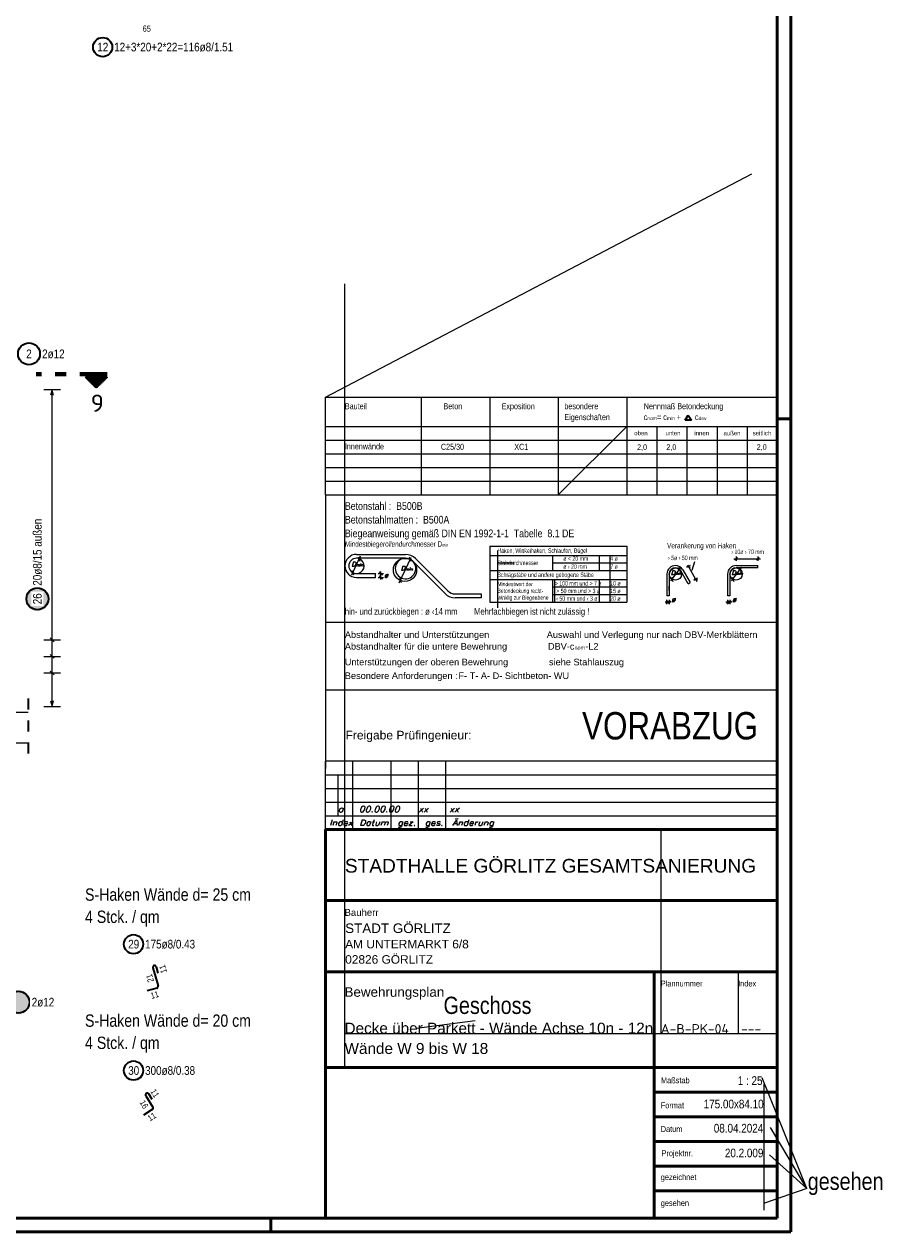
# Model space of a CAD drawing. Header units: millimetres. Extents: x -12.7 to 49.1, y -8.7 to 26.3.
# Tile 29 of 35: x 36.7 to 44.7, y 0 to 11. Entities that reach past the tile are written whole.
import ezdxf
from ezdxf.enums import TextEntityAlignment as Align

# ---------------------------------------------------------------- set-up
doc = ezdxf.new("R2010")
doc.units = ezdxf.units.MM
doc.linetypes.add('DASHDOTX2', pattern=[2, 1, -0.5, 0, -0.5])
doc.linetypes.add('HIDDEN', pattern=[0.375, 0.25, -0.125])
doc.styles.add('Arial', font='arial.ttf')
doc.styles.add('Arial Narrow', font='ARIALN.TTF')
doc.styles.add('isocp', font='isocp', dxfattribs={"width": 1.1})
doc.styles.add('Italic', font='Italic', dxfattribs={"width": 1.15})
doc.styles.add('msoutlook', font='msoutlook', dxfattribs={"width": 0.7, "oblique": 1.570796})

msp = doc.modelspace()

# ---------------------------------------------------------------- hatches: boundary and pattern name
at = {"lineweight": 50}
h = msp.add_hatch(dxfattribs=at)
h.set_pattern_fill('Mau', color=4, scale=0.01, angle=270, style=0, pattern_type=2)
h.set_pattern_definition([(270, (0, 0), (0.01, -2e-18), [])])
h.paths.add_polyline_path([(37.308, 7.807), (37.408, 7.707), (37.508, 7.807)])
at = {"lineweight": 25, "true_color": 0xffffff}
msp.add_hatch(color=7, dxfattribs=at).paths.add_polyline_path([(36.98, 5.781), (36.98, 5.785), (36.979, 5.788), (36.979, 5.792), (36.979, 5.796), (36.978, 5.8), (36.977, 5.804), (36.976, 5.807), (36.975, 5.811), (36.974, 5.815), (36.973, 5.818), (36.972, 5.822), (36.97, 5.825), (36.969, 5.829), (36.967, 5.832), (36.965, 5.836), (36.963, 5.839), (36.961, 5.842), (36.959, 5.845), (36.956, 5.848), (36.954, 5.851), (36.951, 5.854), (36.949, 5.857), (36.946, 5.86), (36.943, 5.862), (36.94, 5.865), (36.937, 5.867), (36.934, 5.87), (36.931, 5.872), (36.928, 5.874), (36.925, 5.876), (36.921, 5.878), (36.918, 5.88), (36.914, 5.881), (36.911, 5.883), (36.907, 5.884), (36.904, 5.885), (36.9, 5.886), (36.896, 5.887), (36.893, 5.888), (36.889, 5.889), (36.885, 5.89), (36.881, 5.89), (36.877, 5.89), (36.873, 5.891), (36.87, 5.891), (36.866, 5.891), (36.862, 5.89), (36.858, 5.89), (36.854, 5.89), (36.851, 5.889), (36.847, 5.888), (36.843, 5.887), (36.839, 5.886), (36.836, 5.885), (36.832, 5.884), (36.828, 5.883), (36.825, 5.881), (36.821, 5.88), (36.818, 5.878), (36.815, 5.876), (36.811, 5.874), (36.808, 5.872), (36.805, 5.87), (36.802, 5.867), (36.799, 5.865), (36.796, 5.862), (36.793, 5.86), (36.791, 5.857), (36.788, 5.854), (36.785, 5.851), (36.783, 5.848), (36.781, 5.845), (36.778, 5.842), (36.776, 5.839), (36.774, 5.836), (36.773, 5.832), (36.771, 5.829), (36.769, 5.825), (36.768, 5.822), (36.766, 5.818), (36.765, 5.815), (36.764, 5.811), (36.763, 5.807), (36.762, 5.804), (36.761, 5.8), (36.761, 5.796), (36.76, 5.792), (36.76, 5.788), (36.76, 5.785), (36.76, 5.781), (36.76, 5.777), (36.76, 5.773), (36.76, 5.769), (36.761, 5.765), (36.761, 5.762), (36.762, 5.758), (36.763, 5.754), (36.764, 5.75), (36.765, 5.747), (36.766, 5.743), (36.768, 5.739), (36.769, 5.736), (36.771, 5.732), (36.773, 5.729), (36.774, 5.726), (36.776, 5.722), (36.778, 5.719), (36.781, 5.716), (36.783, 5.713), (36.785, 5.71), (36.788, 5.707), (36.791, 5.704), (36.793, 5.702), (36.796, 5.699), (36.799, 5.696), (36.802, 5.694), (36.805, 5.692), (36.808, 5.69), (36.811, 5.687), (36.815, 5.685), (36.818, 5.684), (36.821, 5.682), (36.825, 5.68), (36.828, 5.679), (36.832, 5.677), (36.836, 5.676), (36.839, 5.675), (36.843, 5.674), (36.847, 5.673), (36.851, 5.672), (36.854, 5.672), (36.858, 5.671), (36.862, 5.671), (36.866, 5.671), (36.87, 5.671), (36.873, 5.671), (36.877, 5.671), (36.881, 5.671), (36.885, 5.672), (36.889, 5.672), (36.893, 5.673), (36.896, 5.674), (36.9, 5.675), (36.904, 5.676), (36.907, 5.677), (36.911, 5.679), (36.914, 5.68), (36.918, 5.682), (36.921, 5.684), (36.925, 5.685), (36.928, 5.687), (36.931, 5.69), (36.934, 5.692), (36.937, 5.694), (36.94, 5.696), (36.943, 5.699), (36.946, 5.702), (36.949, 5.704), (36.951, 5.707), (36.954, 5.71), (36.956, 5.713), (36.959, 5.716), (36.961, 5.719), (36.963, 5.722), (36.965, 5.726), (36.967, 5.729), (36.969, 5.732), (36.97, 5.736), (36.972, 5.739), (36.973, 5.743), (36.974, 5.747), (36.975, 5.75), (36.976, 5.754), (36.977, 5.758), (36.978, 5.762), (36.979, 5.765), (36.979, 5.769), (36.979, 5.773)])
at = {"lineweight": 50, "true_color": 0xffffff}
msp.add_hatch(color=7, dxfattribs=at).paths.add_polyline_path([(36.807, 2.097), (36.807, 2.101), (36.807, 2.105), (36.807, 2.109), (36.806, 2.113), (36.806, 2.116), (36.805, 2.12), (36.804, 2.124), (36.803, 2.128), (36.802, 2.131), (36.801, 2.135), (36.799, 2.139), (36.798, 2.142), (36.796, 2.146), (36.795, 2.149), (36.793, 2.152), (36.791, 2.156), (36.789, 2.159), (36.786, 2.162), (36.784, 2.165), (36.782, 2.168), (36.779, 2.171), (36.777, 2.174), (36.774, 2.176), (36.771, 2.179), (36.768, 2.182), (36.765, 2.184), (36.762, 2.186), (36.759, 2.188), (36.756, 2.191), (36.752, 2.193), (36.749, 2.194), (36.746, 2.196), (36.742, 2.198), (36.739, 2.199), (36.735, 2.201), (36.731, 2.202), (36.728, 2.203), (36.724, 2.204), (36.72, 2.205), (36.717, 2.206), (36.713, 2.206), (36.709, 2.207), (36.705, 2.207), (36.701, 2.207), (36.697, 2.207), (36.694, 2.207), (36.69, 2.207), (36.686, 2.207), (36.682, 2.206), (36.678, 2.206), (36.675, 2.205), (36.671, 2.204), (36.667, 2.203), (36.663, 2.202), (36.66, 2.201), (36.656, 2.199), (36.653, 2.198), (36.649, 2.196), (36.646, 2.194), (36.642, 2.193), (36.639, 2.191), (36.636, 2.188), (36.633, 2.186), (36.63, 2.184), (36.627, 2.182), (36.624, 2.179), (36.621, 2.176), (36.618, 2.174), (36.616, 2.171), (36.613, 2.168), (36.611, 2.165), (36.608, 2.162), (36.606, 2.159), (36.604, 2.156), (36.602, 2.152), (36.6, 2.149), (36.599, 2.146), (36.597, 2.142), (36.595, 2.139), (36.594, 2.135), (36.593, 2.131), (36.592, 2.128), (36.591, 2.124), (36.59, 2.12), (36.589, 2.116), (36.589, 2.113), (36.588, 2.109), (36.588, 2.105), (36.588, 2.101), (36.587, 2.097), (36.588, 2.093), (36.588, 2.09), (36.588, 2.086), (36.589, 2.082), (36.589, 2.078), (36.59, 2.074), (36.591, 2.071), (36.592, 2.067), (36.593, 2.063), (36.594, 2.06), (36.595, 2.056), (36.597, 2.053), (36.599, 2.049), (36.6, 2.046), (36.602, 2.042), (36.604, 2.039), (36.606, 2.036), (36.608, 2.033), (36.611, 2.03), (36.613, 2.027), (36.616, 2.024), (36.618, 2.021), (36.621, 2.018), (36.624, 2.016), (36.627, 2.013), (36.63, 2.011), (36.633, 2.008), (36.636, 2.006), (36.639, 2.004), (36.642, 2.002), (36.646, 2), (36.649, 1.998), (36.653, 1.997), (36.656, 1.995), (36.66, 1.994), (36.663, 1.993), (36.667, 1.992), (36.671, 1.991), (36.675, 1.99), (36.678, 1.989), (36.682, 1.988), (36.686, 1.988), (36.69, 1.988), (36.694, 1.987), (36.697, 1.987), (36.701, 1.987), (36.705, 1.988), (36.709, 1.988), (36.713, 1.988), (36.717, 1.989), (36.72, 1.99), (36.724, 1.991), (36.728, 1.992), (36.731, 1.993), (36.735, 1.994), (36.739, 1.995), (36.742, 1.997), (36.746, 1.998), (36.749, 2), (36.752, 2.002), (36.756, 2.004), (36.759, 2.006), (36.762, 2.008), (36.765, 2.011), (36.768, 2.013), (36.771, 2.016), (36.774, 2.018), (36.777, 2.021), (36.779, 2.024), (36.782, 2.027), (36.784, 2.03), (36.786, 2.033), (36.789, 2.036), (36.791, 2.039), (36.793, 2.042), (36.795, 2.046), (36.796, 2.049), (36.798, 2.053), (36.799, 2.056), (36.801, 2.06), (36.802, 2.063), (36.803, 2.067), (36.804, 2.071), (36.805, 2.074), (36.806, 2.078), (36.806, 2.082), (36.807, 2.086), (36.807, 2.09)])

# ---------------------------------------------------------------- linework, layer by layer
at = {"color": 4, "linetype": 'Continuous', "lineweight": 50}
for p, q in [((43.75, 0), (43.75, 21.025)), ((43.625, 0.125), (43.625, 20.9)), ((43.75, 7.425), (43.625, 7.425)), ((39.5, 0.125), (39.5, 3.675)), ((39.5, 3.675), (43.625, 3.675)), ((43.625, 3.675), (43.625, 0.875)), ((39.5, 3.025), (43.625, 3.025)), ((43.625, 2.5), (43.625, 2.375)), ((43.625, 2.375), (39.5, 2.375)), ((42.5, 2.375), (42.5, 0.125)), ((39.5, 1.5), (43.625, 1.5)), ((43.625, 1.275), (42.5, 1.275)), ((43.625, 1.05), (42.5, 1.05)), ((43.625, 0.825), (42.5, 0.825)), ((43.625, 0.875), (43.625, 0.125)), ((43.625, 0.6), (42.5, 0.6)), ((43.625, 0.375), (42.5, 0.375)), ((0.5, 0.125), (43.625, 0.125)), ((39, 0), (39, 0.125)), ((43.625, 0.125), (39.5, 0.125)), ((0, 0), (43.75, 0))]:
    msp.add_line(p, q, dxfattribs=at)
at = {"color": 3, "linetype": 'Continuous', "lineweight": 25}
for p, q in [((43.625, 7.624), (43.625, 9.724)), ((37.005, 7.691), (36.991, 7.641)), ((37.018, 7.641), (37.005, 7.691)), ((39.5, 6.73), (39.5, 7.624)), ((39.5, 7.624), (43.625, 7.624)), ((40.375, 7.624), (40.375, 6.73)), ((41, 7.624), (41, 6.73)), ((41.625, 7.624), (41.625, 6.73)), ((42.25, 7.624), (42.25, 6.73)), ((43.625, 7.624), (43.625, 6.73)), ((39.5, 7.355), (43.625, 7.355)), ((42.525, 7.355), (42.525, 6.73)), ((42.8, 7.355), (42.8, 6.73)), ((43.075, 7.355), (43.075, 6.73)), ((43.35, 7.355), (43.35, 6.73)), ((43.625, 7.355), (43.625, 6.73)), ((39.5, 7.23), (43.625, 7.23)), ((39.5, 7.105), (43.625, 7.105)), ((39.5, 6.98), (43.625, 6.98)), ((39.5, 6.855), (43.625, 6.855)), ((39.5, 6.73), (39.5, 4.232)), ((39.5, 6.73), (43.625, 6.73)), ((43.625, 4.232), (43.625, 6.73)), ((39.818, 6.122), (39.804, 6.162)), ((40.281, 6.122), (40.266, 6.161)), ((42.724, 6.07), (42.739, 6.03)), ((42.797, 6.08), (42.829, 6.071)), ((43.237, 6.135), (43.261, 6.159)), ((43.279, 6.07), (43.293, 6.03)), ((43.436, 6.135), (43.46, 6.159)), ((39.743, 6.039), (39.757, 5.999)), ((40.021, 5.997), (39.991, 6.027)), ((40.021, 5.962), (39.991, 5.992)), ((40.176, 5.969), (40.19, 5.929)), ((42.658, 5.98), (42.672, 5.94)), ((42.863, 5.963), (42.896, 5.954)), ((43.212, 5.98), (43.227, 5.94)), ((42.63, 5.764), (42.606, 5.74)), ((42.627, 5.74), (42.651, 5.764)), ((43.184, 5.764), (43.16, 5.74)), ((43.181, 5.74), (43.205, 5.764)), ((39.5, 5.569), (43.625, 5.569)), ((36.987, 5.426), (37.022, 5.39)), ((36.987, 5.273), (37.022, 5.238)), ((36.987, 5.121), (37.022, 5.086)), ((39.5, 4.949), (43.625, 4.949)), ((36.592, 4.745), (36.785, 4.745)), ((36.991, 4.849), (37.005, 4.799)), ((37.005, 4.799), (37.018, 4.849)), ((36.382, 4.465), (36.785, 4.465)), ((39.5, 3.675), (39.5, 4.3)), ((43.625, 4.3), (39.5, 4.3)), ((39.75, 3.675), (39.75, 4.3)), ((40.1, 3.675), (40.1, 4.3)), ((40.35, 3.675), (40.35, 4.3)), ((40.6, 3.675), (40.6, 4.3)), ((43.625, 3.675), (43.625, 4.3)), ((39.5, 4.175), (43.625, 4.175)), ((39.5, 4.05), (43.625, 4.05)), ((39.5, 3.925), (43.625, 3.925)), ((39.5, 3.8), (43.625, 3.8))]:
    msp.add_line(p, q, dxfattribs=at)
at = {"color": 9, "linetype": 'Continuous', "lineweight": 0}
for p, q in [((39.5, 7.624), (43.393, 9.663)), ((39.677, 3.675), (39.677, 8.658)), ((41.625, 6.73), (42.25, 7.355)), ((41.07, 6.222), (41.07, 6.178)), ((41.07, 6.178), (41.07, 6.041)), ((42.099, 5.752), (42.099, 6.178)), ((41.07, 6.11), (41.22, 6.11)), ((41.07, 6.041), (41.07, 5.699)), ((41.593, 5.752), (41.593, 5.958)), ((39.613, 4.175), (39.613, 3.8)), ((39.677, 1.5), (39.677, 3.675)), ((42.561, 3.675), (42.561, 1.81)), ((43.268, 2.375), (43.268, 1.81)), ((40.867, 1.928), (40.33, 1.856)), ((39.674, 1.81), (43.625, 1.81)), ((43.895, 0.396), (43.486, 1.407)), ((43.501, 1.348), (43.501, 0.197)), ((43.895, 0.396), (43.564, 0.953)), ((43.895, 0.396), (43.555, 0.704)), ((43.895, 0.396), (43.509, 0.263))]:
    msp.add_line(p, q, dxfattribs=at)
at = {"color": 1, "linetype": 'DASHDOTX2', "lineweight": 70, "ltscale": 0.25}
msp.add_line((37.508, 7.832), (36.858, 7.832), dxfattribs=at)
at = {"color": 2, "linetype": 'Continuous', "lineweight": 35}
for p, q in [((37.508, 7.807), (37.308, 7.807)), ((37.408, 7.707), (37.308, 7.807)), ((37.508, 7.807), (37.408, 7.707)), ((42.783, 7.413), (42.812, 7.46)), ((42.841, 7.413), (42.783, 7.413)), ((42.812, 7.46), (42.841, 7.413)), ((37.925, 2.412), (37.973, 2.246)), ((37.972, 2.363), (37.956, 2.421)), ((37.962, 2.226), (37.871, 2.2)), ((37.859, 1.242), (37.923, 1.138)), ((37.917, 1.209), (37.886, 1.259)), ((37.918, 1.116), (37.838, 1.066))]:
    msp.add_line(p, q, dxfattribs=at)
at = {"color": 5, "linetype": 'Continuous', "lineweight": 18}
for p, q in [((37.08, 7.691), (36.93, 7.691)), ((37.005, 4.799), (37.005, 7.691)), ((39.783, 6.187), (40.231, 6.187)), ((41, 6.261), (41, 5.752)), ((41, 6.261), (42.25, 6.261)), ((41, 6.178), (42.25, 6.178)), ((41.574, 6.178), (41.574, 6.041)), ((42, 6.178), (42, 6.041)), ((42.25, 6.261), (42.25, 5.752)), ((39.74, 6), (39.821, 6.173)), ((40.231, 6.152), (39.783, 6.152)), ((40.174, 5.928), (40.282, 6.16)), ((40.593, 5.829), (40.297, 6.125)), ((40.618, 5.853), (40.322, 6.149)), ((41.574, 6.11), (42.25, 6.11)), ((42.653, 5.945), (42.746, 6.071)), ((42.83, 6.085), (42.796, 6.066)), ((42.804, 6.092), (42.89, 5.94)), ((42.849, 6.043), (42.872, 6.123)), ((43.207, 5.945), (43.3, 6.071)), ((43.227, 6.147), (43.472, 6.147)), ((43.249, 6.167), (43.249, 6.127)), ((43.249, 6.086), (43.448, 6.086)), ((43.448, 6.167), (43.448, 6.127)), ((43.448, 6.065), (43.448, 6.086)), ((39.783, 6.012), (39.958, 6.012)), ((39.783, 5.977), (39.958, 5.977)), ((39.958, 5.977), (39.958, 6.012)), ((39.981, 6.012), (40.031, 6.012)), ((39.981, 5.977), (40.031, 5.977)), ((40.006, 5.957), (40.006, 6.032)), ((41, 6.041), (42.25, 6.041)), ((41, 5.958), (42.25, 5.958)), ((41.574, 5.958), (41.574, 5.752)), ((42, 5.958), (42, 5.752)), ((42.618, 6.008), (42.618, 5.809)), ((42.639, 6.008), (42.639, 5.809)), ((42.811, 5.919), (42.744, 6.036)), ((42.762, 6.047), (42.829, 5.93)), ((42.897, 5.969), (42.862, 5.949)), ((43.172, 5.809), (43.172, 6.008)), ((43.193, 6.008), (43.193, 5.809)), ((43.448, 6.065), (43.249, 6.065)), ((41.574, 5.89), (42.25, 5.89)), ((42.639, 5.856), (42.639, 5.896)), ((42.811, 5.919), (42.829, 5.93)), ((40.684, 5.826), (40.92, 5.826)), ((40.92, 5.791), (40.684, 5.791)), ((40.92, 5.826), (40.92, 5.791)), ((41, 5.752), (42.25, 5.752)), ((41.574, 5.821), (42.25, 5.821)), ((42.655, 5.752), (42.602, 5.752)), ((42.639, 5.809), (42.618, 5.809)), ((42.618, 5.732), (42.618, 5.772)), ((42.639, 5.772), (42.639, 5.732)), ((43.209, 5.752), (43.156, 5.752)), ((43.193, 5.809), (43.172, 5.809)), ((43.172, 5.732), (43.172, 5.772)), ((43.193, 5.772), (43.193, 5.732)), ((36.93, 5.408), (37.08, 5.408)), ((36.93, 5.256), (37.08, 5.256)), ((36.93, 5.104), (37.08, 5.104)), ((36.93, 4.799), (37.08, 4.799))]:
    msp.add_line(p, q, dxfattribs=at)
at = {"color": 2, "linetype": 'HIDDEN', "lineweight": 35, "ltscale": 0.25}
msp.add_line((36.785, 4.87), (36.785, 4.34), dxfattribs=at)
at = {"color": 2, "linetype": 'Continuous', "lineweight": 35}
for centre, radius in [((37.466, 10.82), 0.0875), ((36.793, 8.019), 0.1), ((36.87, 5.781), 0.1), ((37.748, 2.627), 0.0875), ((36.697, 2.097), 0.1), ((37.748, 1.473), 0.0875)]:
    msp.add_circle(centre, radius, dxfattribs=at)
at = {"color": 5, "linetype": 'Continuous', "lineweight": 18}
for centre, radius in [((40.226, 6.045), 0.106), ((42.695, 6.008), 0.056), ((43.249, 6.008), 0.056)]:
    msp.add_circle(centre, radius, dxfattribs=at)
for centre, radius, start, end in [((39.783, 6.082), 0.105, 90, 270), ((40.231, 6.058), 0.129, 45, 90), ((39.783, 6.082), 0.0703, 90, 180), ((39.783, 6.082), 0.0703, 180, 270), ((39.783, 6.082), 0.0703, 270, 119.6747), ((40.231, 6.058), 0.0938, 44.9998, 90), ((42.695, 6.008), 0.0773, 90, 180), ((42.695, 6.008), 0.0772, 29.6747, 90), ((43.249, 6.008), 0.0773, 90, 180), ((42.695, 6.008), 0.0563, 90, 180), ((42.695, 6.008), 0.0563, 29.6746, 90), ((43.249, 6.008), 0.0563, 90, 180), ((40.684, 5.92), 0.0937, 225.0002, 270), ((40.684, 5.92), 0.129, 225, 270)]:
    msp.add_arc(centre, radius, start, end, dxfattribs=at)
at = {"color": 9, "linetype": 'Continuous', "lineweight": 0}
msp.add_arc((40.231, 6.058), 0.0938, 90, 44.9998, dxfattribs=at)
at = {"color": 2, "linetype": 'Continuous', "lineweight": 35}
for centre, start, end in [((37.94, 2.416), 16.1158, 196.0158), ((37.957, 2.241), 286.0158, 16.0158), ((37.872, 1.251), 31.8718, 211.7718), ((37.91, 1.129), 301.7718, 31.7718)]:
    msp.add_arc(centre, 0.016, start, end, dxfattribs=at)

# ---------------------------------------------------------------- texts
at = {"color": 2, "lineweight": 35, "style": 'isocp', "width": 1.15}
msp.add_text('9', height=0.158, dxfattribs=at).set_placement((37.417, 7.489), align=Align.CENTER)
at = {"color": 2, "lineweight": 35}
for s, height, style, p in [('Bauteil', 0.055, 'Arial Narrow', (39.677, 7.513)), ('Beton', 0.055, 'Arial Narrow', (40.577, 7.513)), ('Exposition', 0.055, 'Arial Narrow', (41.108, 7.513)), ('besondere', 0.055, 'Arial Narrow', (41.681, 7.513)), ('Nennmaß Betondeckung', 0.055, 'Arial Narrow', (42.406, 7.513)), ('Eigenschaften', 0.055, 'Arial Narrow', (41.681, 7.413)), ('Innenwände', 0.055, 'Arial Narrow', (39.677, 7.146)), ('C25/30', 0.055, 'Arial Narrow', (40.554, 7.142)), ('XC1', 0.055, 'Arial Narrow', (41.224, 7.142)), ('2,0', 0.05, 'Arial Narrow', (42.345, 7.142)), ('2,0', 0.05, 'Arial Narrow', (42.612, 7.142)), ('2,0', 0.05, 'Arial Narrow', (43.437, 7.142)), ('Betonstahl :  B500B', 0.07, 'Arial Narrow', (39.677, 6.594)), ('Betonstahlmatten :  B500A', 0.07, 'Arial Narrow', (39.677, 6.469)), ('Biegeanweisung gemäß DIN EN 1992-1-1  Tabelle  8.1 DE', 0.07, 'Arial Narrow', (39.677, 6.344)), ('hin- und zurückbiegen : ø ‹14 mm        Mehrfachbiegen ist nicht zulässig !', 0.06, 'Arial Narrow', (39.677, 5.636)), ('Abstandhalter und Unterstützungen', 0.06, 'Arial', (39.677, 5.424)), ('Auswahl und Verlegung nur nach DBV-Merkblättern', 0.06, 'Arial', (41.52, 5.424)), ('Unterstützungen der oberen Bewehrung                siehe Stahlauszug', 0.06, 'Arial', (39.677, 5.174)), ('Besondere Anforderungen :', 0.06, 'Arial', (39.677, 5.049)), ('STADTHALLE GÖRLITZ GESAMTSANIERUNG', 0.125, 'Arial', (39.677, 3.281)), ('STADT GÖRLITZ', 0.0875, 'Arial', (39.68, 2.729)), ('AM UNTERMARKT 6/8', 0.07775, 'Arial', (39.68, 2.589)), ('02826 GÖRLITZ', 0.07775, 'Arial', (39.68, 2.449)), ('Bewehrungsplan', 0.0875, 'Arial', (39.674, 2.147))]:
    msp.add_text(s, height=height, dxfattribs=dict(at, style=style)).set_placement(p)
at = {"color": 3, "lineweight": 25}
for s, height, style, p in [('oben', 0.04, 'Arial Narrow', (42.319, 7.275)), ('unten', 0.04, 'Arial Narrow', (42.604, 7.275)), ('innen', 0.04, 'Arial Narrow', (42.868, 7.275)), ('außen', 0.04, 'Arial Narrow', (43.134, 7.275)), ('seitlich', 0.04, 'Arial Narrow', (43.401, 7.275)), ('Bauherr', 0.0625, 'Arial', (39.674, 2.886)), ('Plannummer', 0.0537, 'Arial Narrow', (42.561, 2.241)), ('Index', 0.0537, 'Arial Narrow', (43.268, 2.241)), ('Maßstab', 0.0537, 'Arial Narrow', (42.563, 1.357)), ('Format', 0.0537, 'Arial Narrow', (42.561, 1.128)), ('Datum', 0.0537, 'Arial Narrow', (42.561, 0.912)), ('Projektnr.', 0.0537, 'Arial Narrow', (42.568, 0.691)), ('gezeichnet', 0.0537, 'Arial Narrow', (42.561, 0.473)), ('gesehen', 0.0537, 'Arial Narrow', (42.561, 0.236))]:
    msp.add_text(s, height=height, dxfattribs=dict(at, style=style)).set_placement(p)
at = {"color": 3, "lineweight": 25, "style": 'msoutlook', "oblique": 1.5708, "width": 0.7}
for s, height, p in [('Verankerung von Haken', 0.05, (42.618, 6.242)), ('Haken, Winkelhaken, Schlaufen, Bügel', 0.0405, (41.07, 6.201)), ('Stabdurchmesser', 0.0405, (41.07, 6.089)), ('ø < 20 mm', 0.0405, (41.671, 6.129)), ('ø › 20 mm', 0.0405, (41.671, 6.056)), ('4 ø', 0.0405, (42.099, 6.129)), ('7 ø', 0.0405, (42.099, 6.056)), ('Schrägstäbe und andere gebogene Stäbe', 0.0405, (41.07, 5.981)), ('Mindestwert der', 0.03875, (41.07, 5.897)), ('Betondeckung recht-', 0.03875, (41.07, 5.835)), ('> 100 mm und > 7 ø', 0.0405, (41.593, 5.902)), (' > 50 mm und > 3 ø', 0.0405, (41.593, 5.833)), ('10 ø', 0.0405, (42.099, 5.902)), ('15 ø', 0.0405, (42.099, 5.833)), ('winklig zur Biegeebene', 0.03875, (41.07, 5.773)), (' ‹ 50 mm und ‹ 3 ø', 0.0405, (41.593, 5.764)), ('20 ø', 0.0405, (42.099, 5.764))]:
    msp.add_text(s, height=height, dxfattribs=at).set_placement(p)
for s, p in [('› 10ø › 70 mm', (43.205, 6.211)), ('› 5ø › 50 mm', (42.627, 6.155))]:
    msp.add_text(s, height=0.0405, dxfattribs=at).set_placement(p, align=Align.MIDDLE_LEFT)
at = {"color": 3, "lineweight": 25, "style": 'Italic', "width": 1.15}
for p in [(40.035, 5.997), (42.658, 5.776), (43.213, 5.776)]:
    msp.add_text('ø', height=0.0405, dxfattribs=at).set_placement(p, align=Align.MIDDLE_LEFT)
at = {"color": 9, "lineweight": 0}
for s, height, style, p in [('F- T- A- D- Sichtbeton- WU', 0.06, 'Arial', (40.714, 5.049)), ('VORABZUG', 0.25, 'Arial Narrow', (41.843, 4.497)), ('Freigabe Prüfingenieur:', 0.07875, 'Arial', (39.683, 4.497)), ('Geschoss', 0.1575, 'Arial Narrow', (40.578, 1.99)), ('gesehen', 0.1575, 'Arial Narrow', (43.903, 0.383))]:
    msp.add_text(s, height=height, dxfattribs=dict(at, style=style)).set_placement(p)
at = {"color": 9, "lineweight": 0, "style": 'Italic', "width": 1.15}
msp.add_text('a   00.00.00   xx    xx', height=0.05375, dxfattribs=at).set_placement((39.613, 3.834))
at = {"color": 3, "lineweight": 25, "width": 1.15}
for s, height, style, p in [('Index', 0.0537, 'Italic', (39.534, 3.71)), ('Datum', 0.0537, 'Italic', (39.808, 3.71)), ('gez.', 0.0537, 'Italic', (40.156, 3.71)), ('ges.', 0.0537, 'Italic', (40.406, 3.71)), ('Änderung', 0.0537, 'Italic', (40.656, 3.71)), ('A-B-PK-04', 0.0875, 'isocp', (42.561, 1.81)), ('---', 0.0875, 'isocp', (43.294, 1.81))]:
    msp.add_text(s, height=height, dxfattribs=dict(at, style=style)).set_placement(p)
at = {"color": 4, "lineweight": 50}
for s, height, style, p in [('S-Haken Wände d= 25 cm', 0.1125, 'Arial Narrow', (37.305, 3.024)), ('4 Stck. / qm', 0.1125, 'Arial Narrow', (37.305, 2.821)), ('S-Haken Wände d= 20 cm', 0.1125, 'Arial Narrow', (37.305, 1.873)), ('Decke über Parkett - Wände Achse 10n - 12n', 0.1, 'Arial', (39.674, 1.81)), ('4 Stck. / qm', 0.1125, 'Arial Narrow', (37.305, 1.67)), ('Wände W 9 bis W 18', 0.1, 'Arial', (39.674, 1.625))]:
    msp.add_text(s, height=height, dxfattribs=dict(at, style=style)).set_placement(p)
at = {"color": 2, "lineweight": 35, "style": 'Arial Narrow'}
for s, height, p in [('1 : 25', 0.0788, (43.49, 1.342)), ('175.00x84.10', 0.07875, (43.5, 1.128)), ('08.04.2024', 0.0788, (43.497, 0.907)), ('20.2.009', 0.0788, (43.498, 0.681))]:
    msp.add_text(s, height=height, dxfattribs=at).set_placement(p, align=Align.RIGHT)
at = {"color": 3, "lineweight": 25, "line_spacing_factor": 0.9}
for s, insert, char_height, attachment_point, style in [('65', (37.831, 11.017), 0.0563, 1, 'Arial Narrow'), ('Mindestbiegerollendurchmesser D{\\A1;\\H.6x;\\S^ min;}', (39.677, 6.242), 0.05, 7, 'msoutlook'), ('D{\\A1;\\H.6x;\\S^ min;}', (39.79, 6.118), 0.0405, 2, 'Italic'), ('D{\\A1;\\H.6x;\\S^ min;}', (40.24, 6.081), 0.0405, 2, 'Italic'), ('D{\\A1;\\H.6x;\\S^ min;}', (42.704, 6.039), 0.0375, 2, 'Italic'), ('D{\\A1;\\H.6x;\\S^ min;}', (43.258, 6.039), 0.0375, 2, 'Italic')]:
    msp.add_mtext(s, dxfattribs=dict(at, insert=insert, char_height=char_height, attachment_point=attachment_point, style=style))
at = {"color": 2, "lineweight": 35, "line_spacing_factor": 0.9}
for s, insert, char_height, attachment_point, style in [('12', (37.417, 10.86), 0.0788, 1, 'Arial Narrow'), ('12+3*20+2*22=116ø8/1.51', (37.571, 10.86), 0.07875, 1, 'Arial Narrow'), ('2', (36.768, 8.058), 0.0788, 1, 'Arial Narrow'), ('2ø12', (36.913, 8.058), 0.0788, 1, 'Arial Narrow'), ('c{\\A1;\\H.6x;\\S^ nom;}= c{\\A1;\\H.6x;\\S^ min;} +       c{\\A1;\\H.6x;\\S^ dev;}', (42.406, 7.413), 0.055, 7, 'Arial Narrow'), ('Abstandhalter für die untere Bewehrung                DBV-c{\\A1;\\H.6x;\\S^ nom;}-L2', (39.677, 5.299), 0.06, 7, 'Arial'), ('29', (37.699, 2.667), 0.0788, 1, 'Arial Narrow'), ('175ø8/0.43', (37.853, 2.667), 0.0788, 1, 'Arial Narrow'), ('30', (37.699, 1.513), 0.0788, 1, 'Arial Narrow'), ('300ø8/0.38', (37.853, 1.513), 0.0788, 1, 'Arial Narrow')]:
    msp.add_mtext(s, dxfattribs=dict(at, insert=insert, char_height=char_height, attachment_point=attachment_point, style=style))
at = {"color": 3, "lineweight": 25, "char_height": 0.0563, "attachment_point": 1, "line_spacing_factor": 0.9, "style": 'Arial Narrow'}
for s, insert, rotation in [('11', (38, 2.356), 106.1158), ('21', (37.881, 2.272), 106.0158), ('11', (37.897, 2.181), 16.0158), ('11', (37.947, 1.312), 301.8718), ('16', (37.848, 1.211), 301.7718), ('11', (37.868, 1.055), 31.7718)]:
    msp.add_mtext(s, dxfattribs=dict(at, insert=insert, rotation=rotation))

# ---------------------------------------------------------------- next in the draw order: texts
at = {"color": 2, "lineweight": 35, "attachment_point": 1, "rotation": 90, "line_spacing_factor": 0.9, "style": 'Arial Narrow', "bg_fill": 3, "box_fill_scale": 1.2, "bg_fill_color": 256, "bg_fill_true_color": 13158600, "bg_fill_transparency": 0}
for s, insert, char_height in [('20ø8/15 außen', (36.83, 5.901), 0.07875), ('26', (36.83, 5.731), 0.0788)]:
    msp.add_mtext(s, dxfattribs=dict(at, insert=insert, char_height=char_height))
at = {"color": 2, "lineweight": 35, "insert": (36.818, 2.137), "char_height": 0.0788, "attachment_point": 1, "line_spacing_factor": 0.9, "style": 'Arial Narrow', "bg_fill": 3, "box_fill_scale": 1.2, "bg_fill_color": 256, "bg_fill_true_color": 13158600, "bg_fill_transparency": 0}
msp.add_mtext('2ø12', dxfattribs=at)

doc.saveas('drawing.dxf')
